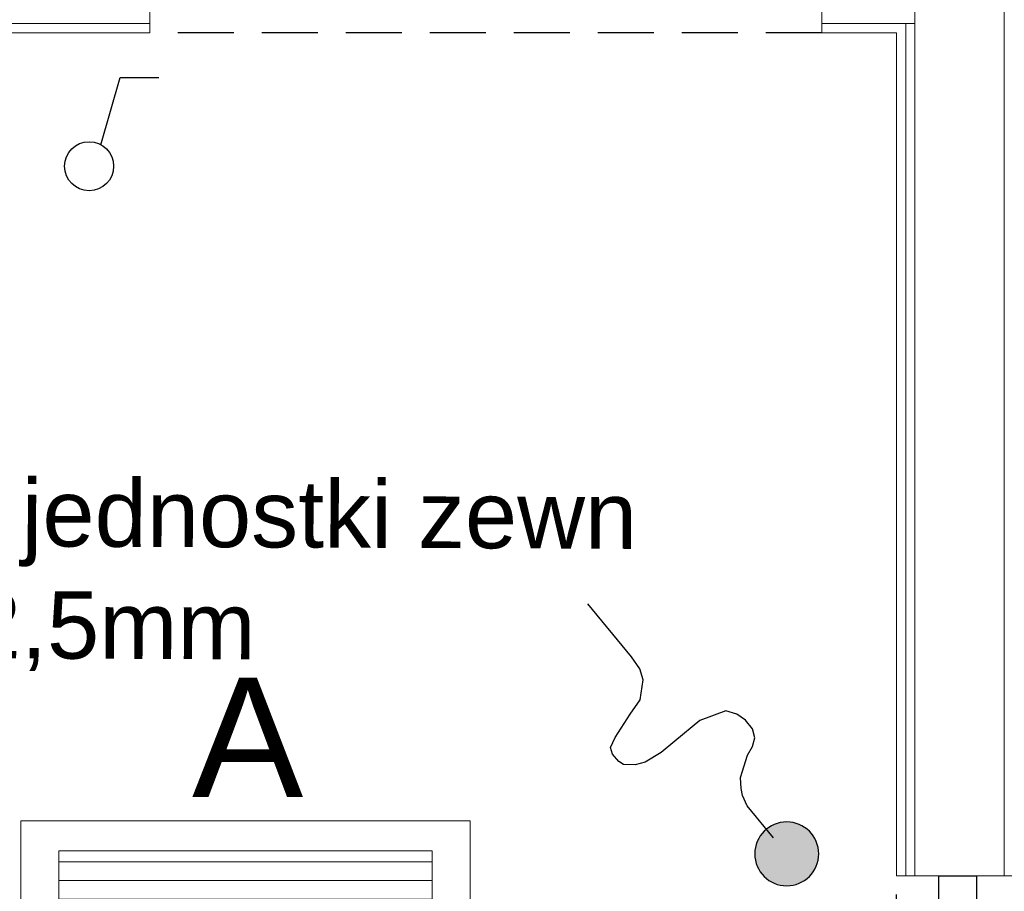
# Model space of a CAD drawing. Header units: inches. Extents: x 65192 to 78842, y -37594 to -36109.
# Tile 16 of 63: x 66733 to 66865, y -36662 to -36545. Entities that reach past the tile are written whole.
import ezdxf
from ezdxf.enums import TextEntityAlignment as Align

# ---------------------------------------------------------------- set-up
doc = ezdxf.new("R2010")
doc.units = ezdxf.units.IN
doc.header["$MEASUREMENT"] = 0
doc.linetypes.add('HIDDEN', pattern=[0.375, 0.25, -0.125])
for name, color, linetype in [('2      PRZYCISKI I ŁĄCZNIKI', 5, 'Continuous'), ('E_LAMPY', 240, 'Continuous'), ('p--drzwi', 7, 'Continuous'), ('p--podciąg', 7, 'Continuous')]:
    doc.layers.add(name, color=color, linetype=linetype)
doc.layers.add('AA_KOMINY.W+_Nr_Pióra__152', color=7, linetype='Continuous', lineweight=5, true_color=0x40cfff)
for name, color, linetype, lineweight in [('E-opisy', 240, 'Continuous', 25), ('LUXIONA', 140, 'Continuous', 20), ('p--płyta GK', 7, 'Continuous', 0), ('p--ściana GK', 7, 'Continuous', 0), ('p--ściana szkielet', 7, 'Continuous', 0)]:
    doc.layers.add(name, color=color, linetype=linetype, lineweight=lineweight)
doc.styles.add('GENERATED_STYLE_2', font='arial.ttf')
doc.styles.get("Standard").update_dxf_attribs({"font": 'ARIAL.TTF'})

# ---------------------------------------------------------------- blocks, each defined once
blk = doc.blocks.new('drzwi-90-100')
for p, q in [((10.1, 87.38), (5.05, 87.38)), ((5.05, 87.38), (5.05, 2.53)), ((10.1, 2.53), (10.1, 87.38)), ((5.05, 2.53), (0, 2.53)), ((0, 2.53), (0, -2.53)), ((5.05, -2.53), (5.05, 2.53)), ((5.05, 2.53), (10.1, 2.53)), ((100, 2.53), (94.95, 2.53)), ((94.95, 2.53), (94.95, -2.53)), ((100, -2.53), (100, 2.53)), ((0, -2.53), (5.05, -2.53)), ((94.95, -2.53), (100, -2.53))]:
    blk.add_line(p, q)
blk.add_arc((10.8, 3.23), 84.15, 359.5233, 90.4767)
blk = doc.blocks.new('WYŁ. POJ.')
at = {"layer": '2      PRZYCISKI I ŁĄCZNIKI', "lineweight": 30}
for p, q in [((26.8, 49.4), (71.1, 203)), ((71.1, 203), (159.7, 203))]:
    blk.add_line(p, q, dxfattribs=at)
blk.add_circle((0, 0), 56.2, dxfattribs=at)
blk = doc.blocks.new('A')
at = {"layer": 'LUXIONA', "linetype": 'Continuous'}
h = blk.add_hatch(dxfattribs=at)
h.set_pattern_fill('ANSI31', color=256, scale=200, angle=135)
h.set_pattern_definition([(180, (365.154, -7.218), (-2e-15, -25), [])])
h.paths.add_polyline_path([(51, 540), (51, 40), (551, 40), (551, 540)])
for p, q in [((51, 290), (51, 540)), ((301, 540), (51, 540)), ((301, 540), (551, 540)), ((551, 540), (551, 40))]:
    blk.add_line(p, q, dxfattribs=at)
for points in [[(0, 580), (602, 580), (602, 0), (0, 0)], [(51, 540), (551, 540), (551, 40), (51, 40)], [(51, 540), (551, 540), (551, 40), (51, 40)]]:
    blk.add_lwpolyline(points, close=True, dxfattribs=at)
for p in [(551, 468.6), (551, 397.1), (551, 325.7), (551, 254.3), (551, 182.9), (551, 111.4)]:
    blk.add_point(p, dxfattribs=at)
at = {"layer": 'LUXIONA'}
blk.add_attdef('OZNACZENIE', text='', height=80, dxfattribs=at).set_placement((298.1, 611.8), align=Align.CENTER)
blk = doc.blocks.new('SPLINE_10', base_point=(16648.91, -8782.46))
at = {"lineweight": 30, "true_color": 0xf50000}
h = blk.add_hatch(color=1, dxfattribs=at)
h.dxf.hatch_style = 1
h.paths.add_polyline_path([(16574.2, -8575.14, 1), (16553.82, -8575.14, 1)])
at = {"color": 1, "lineweight": 30, "true_color": 0xf50000}
blk.add_circle((16564.01, -8575.14), 10.19, dxfattribs=at)
at = {"layer": 'AA_KOMINY.W+_Nr_Pióra__152', "color": 1, "lineweight": 30, "true_color": 0xf50000, "flags": 128}
for points in [[(16568.73, -8507.47), (16563.94, -8503.18), (16562.46, -8499.8), (16562.08, -8495.23), (16562.08, -8473.3)], [(16568.58, -8524.69), (16574.28, -8524.69), (16580.11, -8523.81), (16583.16, -8522.45), (16585.95, -8519.99), (16586.54, -8518.3), (16586.6, -8515.19), (16585.63, -8513.18), (16582.51, -8511.62), (16574.14, -8508.98), (16568.73, -8507.47)], [(16553.59, -8542.86), (16550.61, -8541.84), (16548.23, -8540.13), (16546.98, -8537.42), (16546.98, -8533.86), (16547.83, -8530.69), (16549.88, -8527.59), (16558.29, -8524.69)], [(16558.29, -8524.69), (16568.58, -8524.69)], [(16564.01, -8568.48), (16564.01, -8555.3), (16563, -8551.75), (16561.94, -8549.85), (16559.84, -8546.96), (16553.59, -8542.86)]]:
    blk.add_lwpolyline(points, dxfattribs=at)

msp = doc.modelspace()

# ---------------------------------------------------------------- linework, layer by layer
at = {"layer": 'p--podciąg', "linetype": 'HIDDEN', "ltscale": 30}
for p, q in [((66840.39, -36547.2), (66750.39, -36547.2)), ((66850.39, -36760.1), (66850.39, -36660.1))]:
    msp.add_line(p, q, dxfattribs=at)
at = {"layer": 'p--płyta GK', "ltscale": 35}
for p, q in [((66850.39, -36660.1), (66850.39, -36547.2)), ((66851.64, -36660.1), (66851.64, -36545.95))]:
    msp.add_line(p, q, dxfattribs=at)
at = {"layer": 'p--ściana GK', "ltscale": 35}
for p, q in [((66750.39, -36537.7), (66750.39, -36547.2)), ((66840.39, -36537.7), (66840.39, -36547.2)), ((66504.84, -36545.95), (66750.39, -36545.95)), ((66507.29, -36547.2), (66750.39, -36547.2)), ((66840.39, -36545.95), (66852.84, -36545.95)), ((66840.39, -36547.2), (66850.39, -36547.2))]:
    msp.add_line(p, q, dxfattribs=at)
at = {"layer": 'p--ściana szkielet', "ltscale": 35}
for p, q in [((66852.84, -36660.1), (66852.84, -36370.25)), ((66864.84, -36660.1), (66864.84, -36370.25)), ((66867.29, -36660.1), (66850.39, -36660.1))]:
    msp.add_line(p, q, dxfattribs=at)

# ---------------------------------------------------------------- block references
at = {"layer": '2      PRZYCISKI I ŁĄCZNIKI', "color": 7, "xscale": 0.05849999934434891, "yscale": 0.05850000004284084, "zscale": 0.05850000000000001}
msp.add_blockref('WYŁ. POJ.', (66742.24, -36565.09), dxfattribs=at)
at = {"layer": 'E_LAMPY', "linetype": 'Continuous', "xscale": -0.4200000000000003, "yscale": 0.4200000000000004, "zscale": 0.4200000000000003, "rotation": 39.62132203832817}
msp.add_blockref('SPLINE_10', (66863.76, -36746.98), dxfattribs=at)
at = {"layer": 'LUXIONA', "color": 7, "linetype": 'ByBlock'}
ref = msp.add_blockref('A', (66793.3, -36710.75), dxfattribs=dict(at, xscale=-0.09999999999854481, yscale=0.1000000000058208, zscale=0.1))
ref.add_attrib('OZNACZENIE', 'A', dxfattribs={"height": 16}).set_placement((66763.48, -36649.56), align=Align.CENTER)
at = {"layer": 'p--drzwi', "xscale": -1, "rotation": 89.99999999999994}
msp.add_blockref('drzwi-90-100', (66858.59, -36660.1), dxfattribs=at)

# ---------------------------------------------------------------- texts
at = {"layer": 'E-opisy', "color": 7, "linetype": 'Continuous', "insert": (66671.03, -36606.74), "char_height": 9, "attachment_point": 1, "rotation": 359.7673, "style": 'GENERATED_STYLE_2'}
msp.add_mtext('zasilanie z jednostki zewn\\PNYM-J 3x2,5mm', dxfattribs=at)

doc.saveas('drawing.dxf')
